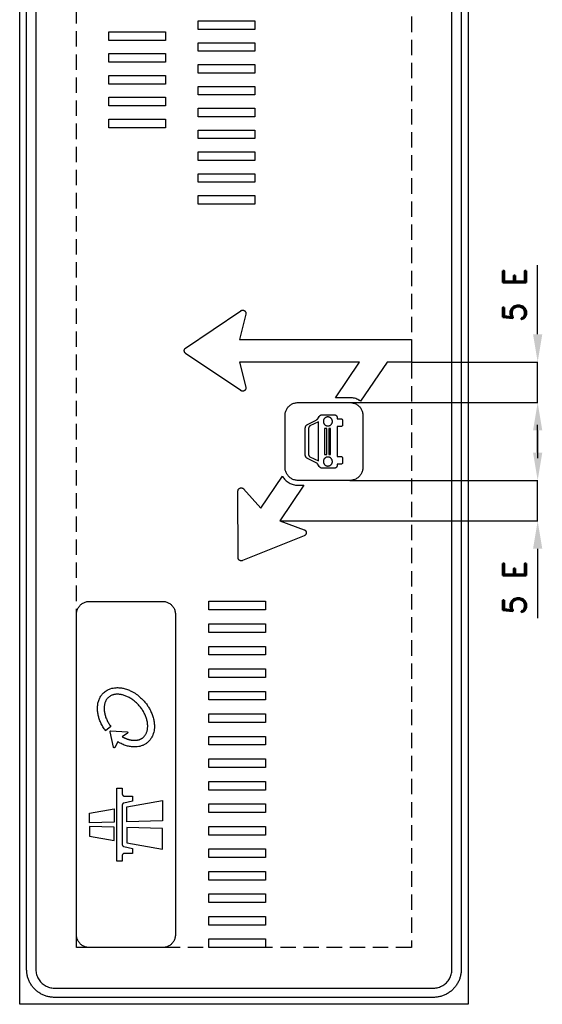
# Model space of a CAD drawing. Header units: millimetres. Extents: x -6797 to 5146, y -16511 to 8624.
# Tile 1 of 6: x -6797 to -4542, y 124 to 4375. Entities that reach past the tile are written whole.
import ezdxf

# ---------------------------------------------------------------- set-up
doc = ezdxf.new("R2010")
doc.units = ezdxf.units.MM
doc.header["$LTSCALE"] = 5
doc.linetypes.add('ČÁRKOVANÁX2', pattern=[1.5, 1, -0.5])
doc.layers.add('Kóty', color=2, linetype='Continuous')
doc.layers.add('Značka', color=7, linetype='Continuous')
doc.styles.get("Standard").update_dxf_attribs({"font": 'romand.shx', "height": 100})

msp = doc.modelspace()

# ---------------------------------------------------------------- linework, layer by layer
at = {"layer": 'Kóty'}
for p, q in [((-4562.2, 3017.1), (-4562.2, 3315.4)), ((-5107.2, 2897.1), (-4562, 2897.1)), ((-5403.3, 2722.1), (-4562, 2722.1)), ((-4562.2, 2506.1), (-4562.2, 2626.1)), ((-4562.2, 2602.1), (-4562.2, 2482.1)), ((-5372.3, 2386.1), (-4562, 2386.1)), ((-5675.1, 2210.9), (-4562, 2210.9)), ((-4562.2, 2090.9), (-4562.2, 1791))]:
    msp.add_line(p, q, dxfattribs=at)
for points in [[(-4562.2, 2722.1), (-4562.2, 2897.1)], [(-4562.2, 2210.9), (-4562.2, 2386.1)]]:
    msp.add_lwpolyline(points, dxfattribs=at)
for points in [[(-4582.2, 3017.1), (-4542.2, 3017.1), (-4562.2, 2897.1)], [(-4582.2, 2602.1), (-4542.2, 2602.1), (-4562.2, 2722.1)], [(-4582.2, 2506.1), (-4542.2, 2506.1), (-4562.2, 2386.1)], [(-4582.2, 2090.9), (-4542.2, 2090.9), (-4562.2, 2210.9)]]:
    msp.add_solid(points, dxfattribs=at)
at = {"layer": 'Značka', "color": 5}
for points in [[(-4862.2, 123.7), (-6797.2, 123.7), (-6797.2, 8623.7), (-4862.2, 8623.7), (-4862.2, 123.7)], [(-4932.2, 273.7), (-4932.2, 8473.7)], [(-4892.2, 8473.7), (-4892.2, 273.7)], [(-5782.8, 4333.2), (-6027.8, 4333.2), (-6027.8, 4370.4), (-5782.8, 4370.4), (-5782.8, 4333.2)], [(-6167.8, 4286.1), (-6412.8, 4286.1), (-6412.8, 4323.2), (-6167.8, 4323.2), (-6167.8, 4286.1)], [(-5782.8, 4238.9), (-6027.8, 4238.9), (-6027.8, 4276.1), (-5782.8, 4276.1), (-5782.8, 4238.9)], [(-6167.8, 4191.8), (-6412.8, 4191.8), (-6412.8, 4228.9), (-6167.8, 4228.9), (-6167.8, 4191.8)], [(-5782.8, 4144.6), (-6027.8, 4144.6), (-6027.8, 4181.8), (-5782.8, 4181.8), (-5782.8, 4144.6)], [(-6167.8, 4097.5), (-6412.8, 4097.5), (-6412.8, 4134.6), (-6167.8, 4134.6), (-6167.8, 4097.5)], [(-5782.8, 4050.3), (-6027.8, 4050.3), (-6027.8, 4087.5), (-5782.8, 4087.5), (-5782.8, 4050.3)], [(-6167.8, 4003.2), (-6412.8, 4003.2), (-6412.8, 4040.3), (-6167.8, 4040.3), (-6167.8, 4003.2)], [(-5782.8, 3956), (-6027.8, 3956), (-6027.8, 3993.2), (-5782.8, 3993.2), (-5782.8, 3956)], [(-6167.8, 3908.9), (-6412.8, 3908.9), (-6412.8, 3946), (-6167.8, 3946), (-6167.8, 3908.9)], [(-5782.8, 3861.7), (-6027.8, 3861.7), (-6027.8, 3898.9), (-5782.8, 3898.9), (-5782.8, 3861.7)], [(-5782.8, 3767.4), (-6027.8, 3767.4), (-6027.8, 3804.6), (-5782.8, 3804.6), (-5782.8, 3767.4)], [(-5782.8, 3673.1), (-6027.8, 3673.1), (-6027.8, 3710.3), (-5782.8, 3710.3), (-5782.8, 3673.1)], [(-5782.8, 3578.8), (-6027.8, 3578.8), (-6027.8, 3616), (-5782.8, 3616), (-5782.8, 3578.8)], [(-5472.6, 2610.2), (-5481.3, 2610.2), (-5481.3, 2498), (-5472.6, 2498), (-5472.6, 2610.2)], [(-5455.9, 2610.2), (-5464, 2610.2), (-5464, 2498), (-5455.9, 2498), (-5455.9, 2610.2)], [(-5736.8, 1826.7), (-5981.8, 1826.7), (-5981.8, 1863.8), (-5736.8, 1863.8), (-5736.8, 1826.7)], [(-5736.8, 1729.5), (-5981.8, 1729.5), (-5981.8, 1766.6), (-5736.8, 1766.6), (-5736.8, 1729.5)], [(-5736.8, 1632.3), (-5981.8, 1632.3), (-5981.8, 1669.4), (-5736.8, 1669.4), (-5736.8, 1632.3)], [(-5736.8, 1535.1), (-5981.8, 1535.1), (-5981.8, 1572.2), (-5736.8, 1572.2), (-5736.8, 1535.1)], [(-5736.8, 1437.9), (-5981.8, 1437.9), (-5981.8, 1475), (-5736.8, 1475), (-5736.8, 1437.9)], [(-5736.8, 1340.7), (-5981.8, 1340.7), (-5981.8, 1377.8), (-5736.8, 1377.8), (-5736.8, 1340.7)], [(-5736.8, 1243.5), (-5981.8, 1243.5), (-5981.8, 1280.6), (-5736.8, 1280.6), (-5736.8, 1243.5)], [(-5736.8, 1146.3), (-5981.8, 1146.3), (-5981.8, 1183.4), (-5736.8, 1183.4), (-5736.8, 1146.3)], [(-5736.8, 1049.1), (-5981.8, 1049.1), (-5981.8, 1086.2), (-5736.8, 1086.2), (-5736.8, 1049.1)], [(-6181.2, 1004), (-6181.2, 915.4), (-6334.8, 911.4), (-6334.8, 976.9), (-6181.2, 1004)], [(-5736.8, 951.9), (-5981.8, 951.9), (-5981.8, 989), (-5736.8, 989), (-5736.8, 951.9)], [(-6389.9, 967.2), (-6389.9, 910), (-6496.2, 907.2), (-6496.2, 948.5), (-6389.9, 967.2)], [(-6389.9, 830.8), (-6389.9, 888), (-6496.2, 890.8), (-6496.2, 849.5), (-6389.9, 830.8)], [(-6181.2, 794), (-6181.2, 882.6), (-6334.8, 886.6), (-6334.8, 821.1), (-6181.2, 794)], [(-5736.8, 854.7), (-5981.8, 854.7), (-5981.8, 891.8), (-5736.8, 891.8), (-5736.8, 854.7)], [(-5736.8, 757.5), (-5981.8, 757.5), (-5981.8, 794.6), (-5736.8, 794.6), (-5736.8, 757.5)], [(-5736.8, 660.3), (-5981.8, 660.3), (-5981.8, 697.4), (-5736.8, 697.4), (-5736.8, 660.3)], [(-5736.8, 563.1), (-5981.8, 563.1), (-5981.8, 600.2), (-5736.8, 600.2), (-5736.8, 563.1)], [(-5736.8, 465.9), (-5981.8, 465.9), (-5981.8, 503), (-5736.8, 503), (-5736.8, 465.9)], [(-5736.8, 368.7), (-5981.8, 368.7), (-5981.8, 405.8), (-5736.8, 405.8), (-5736.8, 368.7)]]:
    msp.add_lwpolyline(points, dxfattribs=at)
for points in [[(-4892.2, 273.7), (-4892.2, 273.2), (-4892.2, 272.8, -0.03218), (-4893.3, 257.3, -0.035443), (-4896.5, 242, -0.036267), (-4901.5, 227.3, -0.034421), (-4908.5, 213.4, -0.033721), (-4917.1, 200.5, -0.034085), (-4927.4, 188.9, -0.034209), (-4939, 178.6, -0.034229), (-4951.9, 169.9, -0.034044), (-4965.8, 163, -0.033412), (-4980.6, 158, -0.034127), (-4995.8, 154.7, -0.036745), (-5011.3, 153.7), (-5011.8, 153.7), (-5012.2, 153.7), (-6647.2, 153.7), (-6647.7, 153.7), (-6648.2, 153.7, -0.03218), (-6663.7, 154.8, -0.035443), (-6678.9, 158, -0.036267), (-6693.6, 162.9, -0.034421), (-6707.5, 169.9, -0.033721), (-6720.4, 178.6, -0.034085), (-6732.1, 188.9, -0.034209), (-6742.4, 200.5, -0.034229), (-6751, 213.4, -0.034044), (-6757.9, 227.3, -0.033412), (-6763, 242, -0.034127), (-6766.2, 257.3, -0.036745), (-6767.2, 272.8), (-6767.2, 273.2), (-6767.2, 273.7), (-6767.2, 8473.7)], [(-6727.2, 8473.7), (-6727.2, 273.7), (-6727.2, 273.4), (-6727.2, 273.1, 0.03218), (-6726.5, 262.8, 0.035443), (-6724.4, 252.6, 0.036267), (-6721.1, 242.8, 0.034421), (-6716.4, 233.5, 0.033721), (-6710.6, 224.9, 0.034085), (-6703.8, 217.1, 0.034209), (-6696, 210.3, 0.034229), (-6687.4, 204.5, 0.034044), (-6678.1, 199.9, 0.033412), (-6668.3, 196.5, 0.034127), (-6658.2, 194.4, 0.036745), (-6647.9, 193.7), (-6647.5, 193.7), (-6647.2, 193.7), (-5012.2, 193.7), (-5011.9, 193.7), (-5011.6, 193.7, 0.03218), (-5001.3, 194.4, 0.035443), (-4991.1, 196.5, 0.036267), (-4981.3, 199.9, 0.034421), (-4972, 204.5, 0.033721), (-4963.4, 210.3, 0.034085), (-4955.7, 217.1, 0.034209), (-4948.8, 224.9, 0.034229), (-4943, 233.5, 0.034044), (-4938.4, 242.8, 0.033412), (-4935.1, 252.6, 0.034127), (-4932.9, 262.8, 0.036745), (-4932.2, 273.1), (-4932.2, 273.4), (-4932.2, 273.7)], [(-5434.3, 2743.1), (-5330.4, 2897.1), (-5849.2, 2897.1), (-5821.7, 2788.5, -0.003292), (-5821.5, 2787.9, -0.009875), (-5821.4, 2787.2, -0.051458), (-5821.2, 2784.5, -0.051575), (-5821.6, 2781.9, -0.064177), (-5822.8, 2778.7, -0.064129), (-5824.7, 2775.9, -0.063999), (-5827.2, 2773.6, -0.063877), (-5830.1, 2772.1, -0.06353), (-5833.4, 2771.2, -0.062356), (-5836.8, 2771.2, -0.051628), (-5839.4, 2771.7, -0.056307), (-5841.9, 2772.8, -0.011232), (-5842.5, 2773.1, -0.003745), (-5843.1, 2773.5), (-6081.1, 2934.5, -0.003326), (-6081.6, 2934.9, -0.009977), (-6082.2, 2935.3, -0.052005), (-6084.1, 2937.2, -0.052132), (-6085.6, 2939.5, -0.064833), (-6086.8, 2942.7, -0.065057), (-6087.2, 2946.1, -0.064742), (-6086.8, 2949.5, -0.063117), (-6085.6, 2952.7, -0.052134), (-6084.1, 2955, -0.056935), (-6082.2, 2956.9, -0.011366), (-6081.6, 2957.3), (-6081.1, 2957.7), (-5843.1, 3118.7), (-5842.5, 3119.1, -0.009875), (-5841.9, 3119.4, -0.051458), (-5839.4, 3120.5, -0.051575), (-5836.8, 3121, -0.064177), (-5833.4, 3121, -0.064129), (-5830.1, 3120.1, -0.063999), (-5827.2, 3118.6, -0.063877), (-5824.7, 3116.3, -0.06353), (-5822.8, 3113.5, -0.062356), (-5821.6, 3110.3, -0.051628), (-5821.2, 3107.7, -0.056307), (-5821.4, 3105, -0.011232), (-5821.5, 3104.3), (-5821.7, 3103.7), (-5849.2, 2995.1), (-5107.2, 2995.1), (-5107.2, 2897.1), (-5212.2, 2897.1), (-5326.4, 2727.9, 0.004089), (-5330, 2730.3, 0.012287), (-5333.7, 2732.7, 0.03606), (-5342.6, 2737.2, 0.033776), (-5352, 2740.4, 0.034041), (-5361.8, 2742.4, 0.036934), (-5371.7, 2743.1), (-5372, 2743.1), (-5372.3, 2743.1), (-5434.3, 2743.1)], [(-5316.3, 2442.1), (-5316.3, 2441.9), (-5316.3, 2441.7, -0.03218), (-5316.9, 2434.4, -0.035443), (-5318.3, 2427.3, -0.036267), (-5320.7, 2420.5, -0.034421), (-5323.9, 2414, -0.033721), (-5327.9, 2407.9, -0.034085), (-5332.7, 2402.5, -0.034209), (-5338.2, 2397.7, -0.034229), (-5344.2, 2393.7, -0.034044), (-5350.7, 2390.4, -0.033412), (-5357.6, 2388.1, -0.034127), (-5364.7, 2386.6, -0.036745), (-5371.9, 2386.1), (-5372.1, 2386.1), (-5372.3, 2386.1), (-5596.3, 2386.1), (-5596.6, 2386.1), (-5596.8, 2386.1, -0.03218), (-5604, 2386.6, -0.035443), (-5611.1, 2388.1, -0.036267), (-5618, 2390.4, -0.034421), (-5624.5, 2393.7, -0.033721), (-5630.5, 2397.7, -0.034085), (-5635.9, 2402.5, -0.034209), (-5640.7, 2407.9, -0.034229), (-5644.8, 2414, -0.034044), (-5648, 2420.5, -0.033412), (-5650.4, 2427.3, -0.034127), (-5651.9, 2434.4, -0.036745), (-5652.3, 2441.7), (-5652.3, 2441.9), (-5652.3, 2442.1), (-5652.3, 2666.1), (-5652.3, 2666.3), (-5652.3, 2666.5, -0.03218), (-5651.8, 2673.8, -0.035443), (-5650.4, 2680.9, -0.036267), (-5648, 2687.7, -0.034421), (-5644.8, 2694.2, -0.033721), (-5640.7, 2700.3, -0.034085), (-5635.9, 2705.7, -0.034209), (-5630.5, 2710.5, -0.034229), (-5624.5, 2714.5, -0.034044), (-5618, 2717.8, -0.033412), (-5611.1, 2720.1, -0.034127), (-5604, 2721.6, -0.036745), (-5596.8, 2722.1), (-5596.6, 2722.1), (-5596.3, 2722.1), (-5372.3, 2722.1), (-5372.1, 2722.1), (-5371.9, 2722.1, -0.03218), (-5364.7, 2721.6, -0.035443), (-5357.6, 2720.1, -0.036267), (-5350.7, 2717.8, -0.034421), (-5344.2, 2714.5, -0.033721), (-5338.2, 2710.5, -0.034085), (-5332.7, 2705.7, -0.034209), (-5327.9, 2700.3, -0.034229), (-5323.9, 2694.2, -0.034044), (-5320.7, 2687.7, -0.033412), (-5318.3, 2680.9, -0.034127), (-5316.8, 2673.8, -0.036745), (-5316.3, 2666.5), (-5316.3, 2666.3), (-5316.3, 2666.1), (-5316.3, 2442.1)], [(-5316.3, 2442.1), (-5316.3, 2441.9), (-5316.3, 2441.7, -0.03218), (-5316.9, 2434.4, -0.035443), (-5318.3, 2427.3, -0.036267), (-5320.7, 2420.5, -0.034421), (-5323.9, 2414, -0.033721), (-5327.9, 2407.9, -0.034085), (-5332.7, 2402.5, -0.034209), (-5338.2, 2397.7, -0.034229), (-5344.2, 2393.7, -0.034044), (-5350.7, 2390.4, -0.033412), (-5357.6, 2388.1, -0.034127), (-5364.7, 2386.6, -0.036745), (-5371.9, 2386.1), (-5372.1, 2386.1), (-5372.3, 2386.1), (-5596.3, 2386.1), (-5596.6, 2386.1), (-5596.8, 2386.1, -0.03218), (-5604, 2386.6, -0.035443), (-5611.1, 2388.1, -0.036267), (-5618, 2390.4, -0.034421), (-5624.5, 2393.7, -0.033721), (-5630.5, 2397.7, -0.034085), (-5635.9, 2402.5, -0.034209), (-5640.7, 2407.9, -0.034229), (-5644.8, 2414, -0.034044), (-5648, 2420.5, -0.033412), (-5650.4, 2427.3, -0.034127), (-5651.9, 2434.4, -0.036745), (-5652.3, 2441.7), (-5652.3, 2441.9), (-5652.3, 2442.1), (-5652.3, 2666.1), (-5652.3, 2666.3), (-5652.3, 2666.5, -0.03218), (-5651.8, 2673.8, -0.035443), (-5650.4, 2680.9, -0.036267), (-5648, 2687.7, -0.034421), (-5644.8, 2694.2, -0.033721), (-5640.7, 2700.3, -0.034085), (-5635.9, 2705.7, -0.034209), (-5630.5, 2710.5, -0.034229), (-5624.5, 2714.5, -0.034044), (-5618, 2717.8, -0.033412), (-5611.1, 2720.1, -0.034127), (-5604, 2721.6, -0.036745), (-5596.8, 2722.1), (-5596.6, 2722.1), (-5596.3, 2722.1), (-5372.3, 2722.1), (-5372.1, 2722.1), (-5371.9, 2722.1, -0.03218), (-5364.7, 2721.6, -0.035443), (-5357.6, 2720.1, -0.036267), (-5350.7, 2717.8, -0.034421), (-5344.2, 2714.5, -0.033721), (-5338.2, 2710.5, -0.034085), (-5332.7, 2705.7, -0.034209), (-5327.9, 2700.3, -0.034229), (-5323.9, 2694.2, -0.034044), (-5320.7, 2687.7, -0.033412), (-5318.3, 2680.9, -0.034127), (-5316.8, 2673.8, -0.036745), (-5316.3, 2666.5), (-5316.3, 2666.3), (-5316.3, 2666.1), (-5316.3, 2442.1)], [(-5564.8, 2613.5, -0.004334), (-5564.6, 2614.9, -0.013008), (-5564.4, 2616.2, -0.017222), (-5564.1, 2617.3, -0.021839), (-5563.7, 2618.5, -0.0251), (-5563.2, 2619.7, -0.021056), (-5562.6, 2620.9, -0.020114), (-5561.8, 2622, -0.020282), (-5561, 2623.1, -0.019768), (-5560.1, 2624.1, -0.023032), (-5559.2, 2624.9, -0.023318), (-5558.2, 2625.7, -0.019213), (-5557.2, 2626.4, -0.010054), (-5556.3, 2626.9, -0.003353), (-5555.5, 2627.4), (-5518, 2646.1), (-5514.4, 2648.5), (-5513.9, 2648.9), (-5513.5, 2649.3, 0.006414), (-5513, 2649.8, 0.008023), (-5512.6, 2650.3, 0.007357), (-5512.2, 2650.8, 0.005864), (-5511.8, 2651.2), (-5511.4, 2651.7, 0.005989), (-5511, 2652.2), (-5510.7, 2652.5, 0.006322), (-5510.4, 2653, 0.009047), (-5509.9, 2653.7), (-5509.5, 2654.5), (-5504.9, 2661.5, -0.004235), (-5504.2, 2662.5, -0.012709), (-5503.5, 2663.5, -0.021023), (-5502.6, 2664.6, -0.025368), (-5501.7, 2665.6, -0.023544), (-5500.7, 2666.4, -0.020263), (-5499.7, 2667.2, -0.017612), (-5498.6, 2667.8, -0.017435), (-5497.6, 2668.3, -0.016386), (-5496.6, 2668.7, -0.019926), (-5495.7, 2669.1, -0.023335), (-5494.4, 2669.4, -0.015385), (-5493.2, 2669.6), (-5492.6, 2669.7), (-5492, 2669.8), (-5440.2, 2669.8, -0.007022), (-5438.6, 2669.6, -0.02109), (-5437.1, 2669.4, -0.033781), (-5435.4, 2668.9, -0.040489), (-5433.9, 2668.2, -0.037364), (-5432.6, 2667.3, -0.031841), (-5431.4, 2666.3, -0.027682), (-5430.4, 2665.2, -0.027512), (-5429.5, 2664, -0.02596), (-5428.8, 2662.9, -0.031403), (-5428.3, 2661.7, -0.037196), (-5427.8, 2660.2, -0.024636), (-5427.5, 2658.6, -0.00645), (-5427.5, 2657.8), (-5427.4, 2657.1), (-5427.4, 2651.6), (-5410.3, 2651.6, -0.014712), (-5409.1, 2651.5, -0.044434), (-5407.9, 2651.2, -0.07945), (-5406.3, 2650.4, -0.085263), (-5405.1, 2649.1, -0.082614), (-5404.3, 2647.3, -0.025885), (-5403.8, 2645.3), (-5403.8, 2625.5, -0.01933), (-5404.2, 2623.9, -0.059559), (-5404.8, 2622.3, -0.076951), (-5405.8, 2621, -0.081076), (-5407.2, 2620, -0.063465), (-5408.7, 2619.4, -0.02049), (-5410.3, 2619.2), (-5427.4, 2619.2), (-5427.4, 2489), (-5410.3, 2489, -0.014125), (-5409.1, 2488.9, -0.042571), (-5408, 2488.6, -0.079386), (-5406.3, 2487.7, -0.085965), (-5405.1, 2486.4, -0.078915), (-5404.3, 2484.6, -0.024872), (-5403.8, 2482.7), (-5403.8, 2462.9, -0.020544), (-5404.2, 2461.2, -0.063623), (-5404.8, 2459.6, -0.077196), (-5405.8, 2458.3, -0.08157), (-5407.2, 2457.3, -0.064432), (-5408.7, 2456.8, -0.020771), (-5410.3, 2456.6), (-5427.4, 2456.6), (-5427.4, 2451.1, -0.002732), (-5427.5, 2450.2, -0.008169), (-5427.6, 2449.3, -0.024104), (-5427.9, 2447.8, -0.036625), (-5428.3, 2446.4, -0.030869), (-5428.8, 2445.3, -0.02439), (-5429.5, 2444.2, -0.028168), (-5430.4, 2443, -0.02921), (-5431.5, 2441.8, -0.033965), (-5432.7, 2440.8, -0.039936), (-5434.1, 2439.9, -0.041737), (-5435.8, 2439.2, -0.033841), (-5437.5, 2438.8, -0.017787), (-5438.8, 2438.5, -0.00594), (-5440.2, 2438.4), (-5492, 2438.4), (-5492.7, 2438.5, -0.004951), (-5493.4, 2438.6, -0.015082), (-5494.6, 2438.8, -0.023053), (-5495.8, 2439.1, -0.019613), (-5496.7, 2439.5, -0.015383), (-5497.6, 2439.9, -0.017823), (-5498.7, 2440.5, -0.018574), (-5499.8, 2441.1, -0.021623), (-5500.8, 2441.9, -0.025126), (-5501.9, 2442.8, -0.026041), (-5502.8, 2443.8, -0.021008), (-5503.7, 2444.9, -0.010706), (-5504.3, 2445.8, -0.003571), (-5504.9, 2446.7), (-5509.5, 2453.7, 0.003007), (-5510, 2454.5, 0.009028), (-5510.5, 2455.3, 0.005813), (-5510.7, 2455.7, 0.005182), (-5511, 2456, 0.006114), (-5511.4, 2456.5, 0.005546), (-5511.8, 2457, 0.006292), (-5512.2, 2457.5, 0.007834), (-5512.6, 2458, 0.008191), (-5513.1, 2458.5), (-5513.6, 2459, 0.003119), (-5514, 2459.3, 0.00104), (-5514.4, 2459.7), (-5518, 2462.1), (-5555.5, 2480.8, -0.001804), (-5556.1, 2481.2, -0.005405), (-5556.8, 2481.6, -0.016384), (-5557.9, 2482.3, -0.024959), (-5559, 2483.1, -0.021257), (-5559.8, 2483.8, -0.016814), (-5560.5, 2484.6, -0.019522), (-5561.4, 2485.6, -0.020225), (-5562.2, 2486.8, -0.023452), (-5563, 2488, -0.027206), (-5563.6, 2489.3, -0.028207), (-5564.1, 2490.8, -0.022767), (-5564.5, 2492.3, -0.011634), (-5564.7, 2493.5, -0.003882), (-5564.8, 2494.7), (-5564.8, 2613.5)], [(-5508.1, 2638.2), (-5544.9, 2621.1), (-5545.5, 2620.6, 0.005678), (-5546, 2620, 0.017723), (-5547, 2619.1, 0.027597), (-5547.9, 2618.1, 0.024447), (-5548.5, 2617.1, 0.019431), (-5549.1, 2616.2, 0.018172), (-5549.6, 2615.1, 0.018766), (-5550, 2614, 0.018349), (-5550.3, 2613, 0.021063), (-5550.6, 2612, 0.021361), (-5550.7, 2610.9, 0.017951), (-5550.8, 2609.9, 0.009508), (-5550.9, 2609, 0.00317), (-5550.9, 2608.2), (-5550.9, 2500, 0.00371), (-5550.8, 2499.1, 0.011135), (-5550.8, 2498.1, 0.017779), (-5550.7, 2497, 0.020797), (-5550.5, 2496, 0.0201), (-5550.3, 2495, 0.017409), (-5550, 2494.1, 0.017656), (-5549.6, 2493, 0.017527), (-5549.1, 2492, 0.020579), (-5548.5, 2491, 0.025127), (-5547.8, 2490.1, 0.028221), (-5546.9, 2489, 0.01788), (-5545.8, 2488, 0.004349), (-5545.4, 2487.6, 0.001453), (-5544.9, 2487.1), (-5508.1, 2470), (-5508.1, 2638.2)], [(-5467.4, 2660.1, 0.009642), (-5469.9, 2659.9, 0.029234), (-5472.2, 2659.5, 0.038481), (-5474.7, 2658.8, 0.034251), (-5476.9, 2657.7, 0.033136), (-5479.1, 2656.3, 0.034357), (-5481, 2654.6, 0.034673), (-5482.7, 2652.7, 0.034405), (-5484.2, 2650.6, 0.03436), (-5485.3, 2648.4, 0.034418), (-5486.2, 2646, 0.034424), (-5486.7, 2643.5, 0.034416), (-5486.9, 2640.9, 0.034418), (-5486.8, 2638.4, 0.034418), (-5486.3, 2635.9, 0.034416), (-5485.5, 2633.5, 0.034417), (-5484.4, 2631.2, 0.034417), (-5483, 2629, 0.034417), (-5481.4, 2627.1, 0.034416), (-5479.5, 2625.4, 0.034416), (-5477.4, 2624, 0.034416), (-5475.1, 2622.8, 0.034416), (-5472.7, 2622, 0.034416), (-5470.2, 2621.4, 0.034416), (-5467.7, 2621.2, 0.034416), (-5465.2, 2621.4, 0.034416), (-5462.7, 2621.8, 0.034416), (-5460.2, 2622.6, 0.034416), (-5457.9, 2623.7, 0.034416), (-5455.8, 2625.1, 0.034417), (-5453.9, 2626.8, 0.034417), (-5452.2, 2628.6, 0.034417), (-5450.7, 2630.7, 0.034417), (-5449.6, 2633, 0.034417), (-5448.7, 2635.4, 0.034417), (-5448.2, 2637.9, 0.034416), (-5448, 2640.4, 0.034418), (-5448.1, 2643, 0.034418), (-5448.6, 2645.5, 0.034416), (-5449.4, 2647.9, 0.03442), (-5450.5, 2650.2, 0.034419), (-5451.8, 2652.3, 0.034388), (-5453.5, 2654.3, 0.034413), (-5455.4, 2656, 0.034577), (-5457.5, 2657.4, 0.034413), (-5459.8, 2658.6, 0.033697), (-5462.2, 2659.4, 0.034471), (-5464.7, 2660, 0.037297), (-5467.2, 2660.1), (-5467.3, 2660.1), (-5467.4, 2660.1)], [(-5467.4, 2487, 0.009642), (-5469.9, 2486.8, 0.029234), (-5472.2, 2486.4, 0.038481), (-5474.7, 2485.6, 0.034251), (-5476.9, 2484.5, 0.033136), (-5479.1, 2483.1, 0.034357), (-5481, 2481.4, 0.034673), (-5482.7, 2479.6, 0.034405), (-5484.2, 2477.5, 0.03436), (-5485.3, 2475.2, 0.034418), (-5486.2, 2472.8, 0.034424), (-5486.7, 2470.3, 0.034416), (-5486.9, 2467.8, 0.034418), (-5486.8, 2465.2, 0.034418), (-5486.3, 2462.7, 0.034416), (-5485.5, 2460.3, 0.034417), (-5484.4, 2458, 0.034417), (-5483, 2455.9, 0.034417), (-5481.4, 2453.9, 0.034416), (-5479.5, 2452.2, 0.034416), (-5477.4, 2450.8, 0.034416), (-5475.1, 2449.6, 0.034416), (-5472.7, 2448.8, 0.034416), (-5470.2, 2448.3, 0.034416), (-5467.7, 2448.1, 0.034416), (-5465.2, 2448.2, 0.034416), (-5462.7, 2448.7, 0.034416), (-5460.2, 2449.4, 0.034416), (-5457.9, 2450.5, 0.034416), (-5455.8, 2451.9, 0.034417), (-5453.9, 2453.6, 0.034417), (-5452.2, 2455.5, 0.034417), (-5450.7, 2457.6, 0.034417), (-5449.6, 2459.8, 0.034417), (-5448.7, 2462.2, 0.034417), (-5448.2, 2464.7, 0.034416), (-5448, 2467.3, 0.034418), (-5448.1, 2469.8, 0.034418), (-5448.6, 2472.3, 0.034416), (-5449.4, 2474.7, 0.03442), (-5450.5, 2477, 0.034419), (-5451.8, 2479.2, 0.034388), (-5453.5, 2481.1, 0.034413), (-5455.4, 2482.8, 0.034577), (-5457.5, 2484.2, 0.034413), (-5459.8, 2485.4, 0.033697), (-5462.2, 2486.2, 0.034471), (-5464.7, 2486.8, 0.037297), (-5467.2, 2487), (-5467.3, 2487), (-5467.4, 2487)], [(-5663.2, 2403.9), (-5663.1, 2403.7), (-5662.9, 2403.4, 0.039179), (-5657.5, 2395.1, 0.035533), (-5650.8, 2387.7, 0.03418), (-5643.3, 2381, 0.034525), (-5635, 2375.5, 0.034269), (-5626.1, 2371.1, 0.033451), (-5616.7, 2367.8, 0.034129), (-5606.9, 2365.8, 0.036762), (-5596.9, 2365.1), (-5596.6, 2365.1), (-5596.3, 2365.1), (-5571.2, 2365.1), (-5675.2, 2210.9), (-5569.8, 2173.1, -0.003292), (-5569.2, 2172.8, -0.009875), (-5568.6, 2172.6, -0.051458), (-5566.2, 2171.2, -0.051575), (-5564.2, 2169.4, -0.064177), (-5562.2, 2166.7, -0.064129), (-5561, 2163.5, -0.063999), (-5560.5, 2160.2, -0.063877), (-5560.9, 2156.8, -0.06353), (-5562, 2153.6, -0.062356), (-5563.9, 2150.8, -0.051628), (-5565.8, 2148.9, -0.056307), (-5568.1, 2147.5, -0.011232), (-5568.7, 2147.2), (-5569.3, 2146.9), (-5835.9, 2039.6), (-5836.5, 2039.4, -0.009977), (-5837.2, 2039.2, -0.052005), (-5839.8, 2038.7, -0.052132), (-5842.6, 2038.7, -0.064833), (-5845.9, 2039.5, -0.065057), (-5848.9, 2041, -0.064742), (-5851.5, 2043.2, -0.063117), (-5853.5, 2046.1, -0.052134), (-5854.5, 2048.6, -0.056935), (-5855, 2051.2, -0.011366), (-5855.1, 2051.9, -0.003789), (-5855.1, 2052.6), (-5855.5, 2340), (-5855.5, 2340.6, -0.009875), (-5855.4, 2341.3, -0.051458), (-5854.9, 2344, -0.051575), (-5853.9, 2346.5, -0.064177), (-5852, 2349.2, -0.064129), (-5849.5, 2351.5, -0.063999), (-5846.5, 2353.1, -0.063877), (-5843.2, 2353.9, -0.06353), (-5839.8, 2353.9, -0.062356), (-5836.6, 2353.1, -0.051628), (-5834.1, 2351.9, -0.056307), (-5832, 2350.3, -0.011232), (-5831.5, 2349.8, -0.003745), (-5831, 2349.3), (-5756.5, 2265.7), (-5663.2, 2403.9)], [(-6125.2, 424.7), (-6125.2, 424.5), (-6125.2, 424.3, -0.03218), (-6125.7, 417, -0.035443), (-6127.2, 409.9, -0.036267), (-6129.5, 403.1, -0.034421), (-6132.8, 396.6, -0.033721), (-6136.8, 390.5, -0.034085), (-6141.6, 385.1, -0.034209), (-6147.1, 380.3, -0.034229), (-6153.1, 376.3, -0.034044), (-6159.6, 373, -0.033412), (-6166.4, 370.7, -0.034127), (-6173.6, 369.2, -0.036745), (-6180.8, 368.7), (-6181, 368.7), (-6181.2, 368.7), (-6496.2, 368.7), (-6496.4, 368.7), (-6496.7, 368.7, -0.03218), (-6503.9, 369.2, -0.035443), (-6511, 370.7, -0.036267), (-6517.9, 373, -0.034421), (-6524.3, 376.3, -0.033721), (-6530.4, 380.3, -0.034085), (-6535.8, 385.1, -0.034209), (-6540.6, 390.5, -0.034229), (-6544.6, 396.6, -0.034044), (-6547.9, 403.1, -0.033412), (-6550.2, 409.9, -0.034127), (-6551.7, 417, -0.036745), (-6552.2, 424.3), (-6552.2, 424.5), (-6552.2, 424.7), (-6552.2, 1807.7), (-6552.2, 1807.9), (-6552.2, 1808.1, -0.03218), (-6551.7, 1815.4, -0.035443), (-6550.2, 1822.5, -0.036267), (-6547.9, 1829.4, -0.034421), (-6544.6, 1835.8, -0.033721), (-6540.6, 1841.9, -0.034085), (-6535.8, 1847.3, -0.034209), (-6530.4, 1852.1, -0.034229), (-6524.3, 1856.1, -0.034044), (-6517.9, 1859.4, -0.033412), (-6511, 1861.7, -0.034127), (-6503.9, 1863.2, -0.036745), (-6496.7, 1863.7), (-6496.4, 1863.7), (-6496.2, 1863.7), (-6181.2, 1863.7), (-6181, 1863.7), (-6180.8, 1863.7, -0.03218), (-6173.6, 1863.2, -0.035443), (-6166.4, 1861.7, -0.036267), (-6159.6, 1859.4, -0.034421), (-6153.1, 1856.1, -0.033721), (-6147.1, 1852.1, -0.034085), (-6141.6, 1847.3, -0.034209), (-6136.8, 1841.9, -0.034229), (-6132.8, 1835.8, -0.034044), (-6129.6, 1829.4, -0.033412), (-6127.2, 1822.5, -0.034127), (-6125.7, 1815.4, -0.036745), (-6125.2, 1808.1), (-6125.2, 1807.9), (-6125.2, 1807.7), (-6125.2, 424.7)], [(-6125.2, 424.7), (-6125.2, 424.5), (-6125.2, 424.3, -0.03218), (-6125.7, 417, -0.035443), (-6127.2, 409.9, -0.036267), (-6129.5, 403.1, -0.034421), (-6132.8, 396.6, -0.033721), (-6136.8, 390.5, -0.034085), (-6141.6, 385.1, -0.034209), (-6147.1, 380.3, -0.034229), (-6153.1, 376.3, -0.034044), (-6159.6, 373, -0.033412), (-6166.4, 370.7, -0.034127), (-6173.6, 369.2, -0.036745), (-6180.8, 368.7), (-6181, 368.7), (-6181.2, 368.7), (-6496.2, 368.7), (-6496.4, 368.7), (-6496.7, 368.7, -0.03218), (-6503.9, 369.2, -0.035443), (-6511, 370.7, -0.036267), (-6517.9, 373, -0.034421), (-6524.3, 376.3, -0.033721), (-6530.4, 380.3, -0.034085), (-6535.8, 385.1, -0.034209), (-6540.6, 390.5, -0.034229), (-6544.6, 396.6, -0.034044), (-6547.9, 403.1, -0.033412), (-6550.2, 409.9, -0.034127), (-6551.7, 417, -0.036745), (-6552.2, 424.3), (-6552.2, 424.5), (-6552.2, 424.7), (-6552.2, 1807.7), (-6552.2, 1807.9), (-6552.2, 1808.1, -0.03218), (-6551.7, 1815.4, -0.035443), (-6550.2, 1822.5, -0.036267), (-6547.9, 1829.4, -0.034421), (-6544.6, 1835.8, -0.033721), (-6540.6, 1841.9, -0.034085), (-6535.8, 1847.3, -0.034209), (-6530.4, 1852.1, -0.034229), (-6524.3, 1856.1, -0.034044), (-6517.9, 1859.4, -0.033412), (-6511, 1861.7, -0.034127), (-6503.9, 1863.2, -0.036745), (-6496.7, 1863.7), (-6496.4, 1863.7), (-6496.2, 1863.7), (-6181.2, 1863.7), (-6181, 1863.7), (-6180.8, 1863.7, -0.03218), (-6173.6, 1863.2, -0.035443), (-6166.4, 1861.7, -0.036267), (-6159.6, 1859.4, -0.034421), (-6153.1, 1856.1, -0.033721), (-6147.1, 1852.1, -0.034085), (-6141.6, 1847.3, -0.034209), (-6136.8, 1841.9, -0.034229), (-6132.8, 1835.8, -0.034044), (-6129.6, 1829.4, -0.033412), (-6127.2, 1822.5, -0.034127), (-6125.7, 1815.4, -0.036745), (-6125.2, 1808.1), (-6125.2, 1807.9), (-6125.2, 1807.7), (-6125.2, 424.7)], [(-6386.6, 1233.1), (-6386.6, 1233), (-6386.6, 1233), (-6386.6, 1232.9), (-6386.7, 1232.9), (-6386.7, 1232.9), (-6386.7, 1232.9), (-6386.7, 1232.8), (-6386.7, 1232.8), (-6386.7, 1232.8), (-6386.7, 1232.7), (-6386.8, 1232.7), (-6386.8, 1232.7), (-6386.8, 1232.7), (-6386.8, 1232.6), (-6386.9, 1232.6), (-6386.9, 1232.6), (-6386.9, 1232.6), (-6386.9, 1232.6), (-6386.9, 1232.6), (-6386.9, 1232.5), (-6386.9, 1232.5), (-6386.9, 1232.5), (-6387, 1232.5), (-6387, 1232.5), (-6387, 1232.4), (-6387, 1232.4), (-6387.1, 1232.4), (-6387.1, 1232.3), (-6387.1, 1232.3), (-6387.1, 1232.3), (-6387.1, 1232.3), (-6387.1, 1232.3), (-6387.2, 1232.3), (-6387.2, 1232.3), (-6387.2, 1232.3), (-6387.2, 1232.2), (-6387.2, 1232.2), (-6387.2, 1232.2), (-6387.3, 1232.2), (-6387.3, 1232.1), (-6387.3, 1232.1), (-6387.4, 1232.1), (-6387.4, 1232.1), (-6387.4, 1232.1), (-6387.4, 1232), (-6387.4, 1232), (-6387.4, 1232), (-6387.4, 1232), (-6387.5, 1232), (-6387.5, 1232), (-6387.5, 1232), (-6387.6, 1232), (-6387.6, 1231.9), (-6387.6, 1231.9), (-6387.6, 1231.9), (-6387.7, 1231.9), (-6387.7, 1231.9), (-6387.7, 1231.9), (-6387.8, 1231.9), (-6387.8, 1231.8), (-6387.8, 1231.8), (-6387.8, 1231.8), (-6387.8, 1231.8), (-6387.8, 1231.8), (-6387.9, 1231.8), (-6387.9, 1231.8), (-6387.9, 1231.8), (-6387.9, 1231.8), (-6388, 1231.7), (-6388, 1231.7), (-6388.1, 1231.7), (-6388.1, 1231.7), (-6388.1, 1231.7), (-6388.1, 1231.7), (-6388.1, 1231.7), (-6388.1, 1231.7), (-6388.1, 1231.7), (-6388.2, 1231.7), (-6388.2, 1231.7), (-6388.2, 1231.6), (-6388.3, 1231.6), (-6388.3, 1231.6), (-6388.3, 1231.6), (-6388.4, 1231.6), (-6388.4, 1231.6), (-6388.5, 1231.6), (-6388.5, 1231.6), (-6388.5, 1231.6), (-6388.5, 1231.6), (-6388.5, 1231.6), (-6388.5, 1231.6), (-6388.5, 1231.6), (-6388.6, 1231.6), (-6388.6, 1231.6), (-6388.6, 1231.5), (-6388.7, 1231.5), (-6388.7, 1231.5), (-6388.7, 1231.5), (-6388.8, 1231.5), (-6388.8, 1231.5), (-6388.8, 1231.5), (-6388.8, 1231.5), (-6388.8, 1231.5), (-6388.8, 1231.5), (-6388.9, 1231.5), (-6388.9, 1231.5), (-6388.9, 1231.5), (-6389, 1231.5), (-6389, 1231.5), (-6389, 1231.5), (-6389.1, 1231.5), (-6389.1, 1231.5), (-6389.2, 1231.5), (-6389.2, 1231.5), (-6389.2, 1231.5), (-6389.2, 1231.5), (-6389.2, 1231.5), (-6389.2, 1231.5), (-6389.3, 1231.5), (-6389.3, 1231.5), (-6389.3, 1231.5), (-6389.3, 1231.5), (-6389.4, 1231.5), (-6389.4, 1231.5), (-6389.5, 1231.5), (-6389.5, 1231.5), (-6389.5, 1231.5), (-6389.6, 1231.5), (-6389.6, 1231.5), (-6389.6, 1231.5), (-6389.6, 1231.5), (-6389.6, 1231.5), (-6389.6, 1231.5), (-6389.7, 1231.6), (-6389.7, 1231.6), (-6389.7, 1231.6), (-6389.8, 1231.6), (-6389.8, 1231.6), (-6389.8, 1231.6), (-6389.9, 1231.6), (-6389.9, 1231.6), (-6389.9, 1231.6), (-6390, 1231.6), (-6390, 1231.6), (-6390.3, 1231.7), (-6390.6, 1231.9), (-6391, 1232.1), (-6391.2, 1232.4), (-6391.5, 1232.7), (-6391.7, 1233), (-6391.7, 1233), (-6391.7, 1233), (-6391.7, 1233), (-6391.7, 1233.1), (-6391.7, 1233.1), (-6391.7, 1233.1), (-6391.8, 1233.1), (-6391.8, 1233.2), (-6391.8, 1233.2), (-6391.8, 1233.2), (-6391.8, 1233.3), (-6391.8, 1233.3), (-6391.8, 1233.3), (-6391.8, 1233.3), (-6391.8, 1233.3), (-6391.8, 1233.3), (-6391.8, 1233.4), (-6391.9, 1233.4), (-6391.9, 1233.4), (-6391.9, 1233.5), (-6391.9, 1233.5), (-6391.9, 1233.5), (-6391.9, 1233.6), (-6391.9, 1233.6), (-6391.9, 1233.6), (-6391.9, 1233.7), (-6391.9, 1233.7), (-6391.9, 1233.7), (-6391.9, 1233.7), (-6392, 1233.8), (-6406.4, 1300.9), (-6406.4, 1301), (-6406.4, 1301), (-6406.4, 1301.3), (-6406.4, 1301.3), (-6406.4, 1301.3), (-6406.4, 1301.3), (-6406.5, 1301.4), (-6406.5, 1301.4), (-6406.5, 1301.4), (-6406.5, 1301.4), (-6406.5, 1301.5), (-6406.5, 1301.5), (-6406.5, 1301.5), (-6406.5, 1301.6), (-6406.5, 1301.6), (-6406.5, 1301.6), (-6406.5, 1301.6), (-6406.5, 1301.6), (-6406.5, 1301.6), (-6406.5, 1301.7), (-6406.5, 1301.7), (-6406.4, 1301.7), (-6406.4, 1301.7), (-6406.4, 1301.8), (-6406.4, 1301.8), (-6406.4, 1301.9), (-6406.4, 1301.9), (-6406.4, 1301.9), (-6406.4, 1302), (-6406.4, 1302), (-6406.4, 1302), (-6406.4, 1302), (-6406.4, 1302), (-6406.4, 1302), (-6406.4, 1302.1), (-6406.4, 1302.1), (-6406.4, 1302.1), (-6406.4, 1302.2), (-6406.4, 1302.2), (-6406.4, 1302.2), (-6406.4, 1302.3), (-6406.3, 1302.3), (-6406.3, 1302.3), (-6406.3, 1302.3), (-6406.3, 1302.3), (-6406.3, 1302.4), (-6406.3, 1302.4), (-6406.3, 1302.4), (-6406.3, 1302.4), (-6406.3, 1302.4), (-6406.3, 1302.5), (-6406.3, 1302.5), (-6406.3, 1302.5), (-6406.2, 1302.6), (-6406.2, 1302.6), (-6406.2, 1302.7), (-6406.2, 1302.7), (-6406.2, 1302.7), (-6406.2, 1302.7), (-6406.2, 1302.7), (-6406.2, 1302.7), (-6406.2, 1302.7), (-6406.2, 1302.8), (-6406.2, 1302.8), (-6406.1, 1302.8), (-6406.1, 1302.9), (-6406.1, 1302.9), (-6406.1, 1302.9), (-6406.1, 1302.9), (-6406, 1303), (-6406, 1303), (-6406, 1303), (-6406, 1303), (-6406, 1303), (-6406, 1303), (-6406, 1303.1), (-6406, 1303.1), (-6406, 1303.1), (-6405.9, 1303.1), (-6405.9, 1303.2), (-6405.9, 1303.2), (-6405.9, 1303.2), (-6405.9, 1303.3), (-6405.8, 1303.3), (-6405.8, 1303.3), (-6405.8, 1303.3), (-6405.8, 1303.3), (-6405.8, 1303.3), (-6405.8, 1303.3), (-6405.8, 1303.4), (-6405.7, 1303.4), (-6405.7, 1303.4), (-6405.7, 1303.4), (-6405.7, 1303.5), (-6405.7, 1303.5), (-6405.6, 1303.5), (-6405.6, 1303.5), (-6405.6, 1303.6), (-6405.5, 1303.6), (-6405.5, 1303.6), (-6405.5, 1303.6), (-6405.5, 1303.6), (-6405.5, 1303.6), (-6405.5, 1303.6), (-6405.5, 1303.6), (-6405.5, 1303.7), (-6405.4, 1303.7), (-6405.4, 1303.7), (-6405.4, 1303.7), (-6405.4, 1303.8), (-6405.3, 1303.8), (-6405.3, 1303.8), (-6405.3, 1303.8), (-6405.3, 1303.8), (-6405.2, 1303.8), (-6405.2, 1303.8), (-6405.2, 1303.8), (-6405.2, 1303.9), (-6405.2, 1303.9), (-6405.2, 1303.9), (-6405.1, 1303.9), (-6405.1, 1303.9), (-6405.1, 1303.9), (-6405, 1304), (-6405, 1304), (-6405, 1304), (-6404.9, 1304), (-6404.9, 1304), (-6404.9, 1304), (-6404.9, 1304), (-6404.9, 1304), (-6404.9, 1304), (-6404.9, 1304.1), (-6404.8, 1304.1), (-6404.8, 1304.1), (-6404.8, 1304.1), (-6404.7, 1304.1), (-6404.7, 1304.1), (-6404.7, 1304.2), (-6404.6, 1304.2), (-6404.6, 1304.2), (-6404.6, 1304.2), (-6404.6, 1304.2), (-6404.6, 1304.2), (-6404.6, 1304.2), (-6404.5, 1304.2), (-6404.5, 1304.2), (-6404.5, 1304.2), (-6404.5, 1304.2), (-6404.4, 1304.2), (-6404.4, 1304.2), (-6404.3, 1304.3), (-6404.3, 1304.3), (-6404.3, 1304.3), (-6404.2, 1304.3), (-6404.2, 1304.3), (-6404.2, 1304.3), (-6404.2, 1304.3), (-6404.2, 1304.3), (-6404.2, 1304.3), (-6404.1, 1304.3), (-6404.1, 1304.3), (-6404.1, 1304.3), (-6404, 1304.3), (-6404, 1304.3), (-6404, 1304.3), (-6403.9, 1304.3), (-6403.9, 1304.3), (-6403.9, 1304.4), (-6403.9, 1304.4), (-6403.8, 1304.4), (-6403.8, 1304.4), (-6403.8, 1304.4), (-6403.8, 1304.4), (-6403.8, 1304.4), (-6403.7, 1304.4), (-6403.7, 1304.4), (-6403.7, 1304.4), (-6403.6, 1304.4), (-6403.6, 1304.4), (-6403.6, 1304.4), (-6403.5, 1304.4), (-6403.5, 1304.4), (-6403.5, 1304.4), (-6403.5, 1304.4), (-6403.4, 1304.4), (-6403.4, 1304.4), (-6333.9, 1300.2), (-6333.8, 1300.2), (-6333.8, 1300.2), (-6333.7, 1300.2), (-6333.6, 1300.2), (-6333.3, 1300.1), (-6332.9, 1300), (-6332.6, 1299.8), (-6332.3, 1299.6), (-6332, 1299.3), (-6331.7, 1299), (-6331.5, 1298.7), (-6331.4, 1298.4), (-6331.3, 1298), (-6331.2, 1297.7), (-6331.2, 1297.3), (-6331.2, 1296.9), (-6331.2, 1296.9), (-6331.2, 1296.9), (-6331.2, 1296.9), (-6331.2, 1296.9), (-6331.2, 1296.8), (-6331.2, 1296.8), (-6331.2, 1296.8), (-6331.2, 1296.7), (-6331.2, 1296.7), (-6331.2, 1296.7), (-6331.3, 1296.6), (-6331.3, 1296.6), (-6331.3, 1296.6), (-6331.3, 1296.6), (-6331.3, 1296.6), (-6331.3, 1296.6), (-6331.3, 1296.5), (-6331.3, 1296.5), (-6331.3, 1296.5), (-6331.3, 1296.4), (-6331.3, 1296.4), (-6331.3, 1296.4), (-6331.3, 1296.3), (-6331.4, 1296.3), (-6331.4, 1296.3), (-6331.4, 1296.2), (-6331.4, 1296.2), (-6331.4, 1296.2), (-6331.4, 1296.2), (-6331.4, 1296.2), (-6331.4, 1296.2), (-6331.4, 1296.2), (-6331.4, 1296.1), (-6331.4, 1296.1), (-6331.5, 1296.1), (-6331.5, 1296), (-6331.5, 1296), (-6331.5, 1296), (-6331.5, 1295.9), (-6331.6, 1295.9), (-6331.6, 1295.9), (-6331.6, 1295.9), (-6331.6, 1295.9), (-6331.6, 1295.9), (-6331.6, 1295.8), (-6331.6, 1295.8), (-6331.6, 1295.8), (-6331.6, 1295.8), (-6331.7, 1295.7), (-6331.7, 1295.7), (-6331.7, 1295.7), (-6331.7, 1295.7), (-6331.7, 1295.6), (-6331.8, 1295.6), (-6331.8, 1295.6), (-6331.8, 1295.6), (-6331.8, 1295.6), (-6331.8, 1295.6), (-6331.8, 1295.5), (-6331.8, 1295.5), (-6331.8, 1295.5), (-6331.9, 1295.5), (-6331.9, 1295.4), (-6331.9, 1295.4), (-6331.9, 1295.4), (-6332, 1295.4), (-6332, 1295.3), (-6332, 1295.3), (-6332, 1295.3), (-6332, 1295.3), (-6332, 1295.3), (-6332, 1295.3), (-6332.1, 1295.3), (-6332.1, 1295.2), (-6332.1, 1295.2), (-6332.1, 1295.2), (-6332.2, 1295.2), (-6332.2, 1295.2), (-6332.2, 1295.1), (-6332.2, 1295.1), (-6332.3, 1295.1), (-6332.3, 1295.1), (-6332.3, 1295.1), (-6332.3, 1295.1), (-6332.3, 1295), (-6332.4, 1295), (-6355.1, 1279.1), (-6353.4, 1278.2), (-6351.7, 1277.2), (-6350, 1276.4), (-6348.3, 1275.5), (-6346.6, 1274.6), (-6344.8, 1273.8), (-6343.1, 1273.1), (-6341.4, 1272.3), (-6339.7, 1271.6), (-6338, 1270.9), (-6336.3, 1270.3), (-6334.6, 1269.6), (-6332.9, 1269), (-6331.2, 1268.5), (-6329.5, 1268), (-6327.8, 1267.5), (-6326.2, 1267), (-6324.5, 1266.5), (-6322.9, 1266.1), (-6321.2, 1265.8), (-6319.6, 1265.4), (-6318, 1265.1), (-6316.3, 1264.8), (-6314.7, 1264.6), (-6313.2, 1264.3), (-6311.6, 1264.1), (-6310, 1264), (-6308.5, 1263.8), (-6306.9, 1263.7), (-6305.4, 1263.6), (-6303.9, 1263.6), (-6302.4, 1263.6), (-6301, 1263.6), (-6299.5, 1263.6), (-6298.1, 1263.7), (-6296.7, 1263.7), (-6295.3, 1263.9), (-6293.9, 1264), (-6292.6, 1264.2), (-6291.2, 1264.4), (-6289.9, 1264.6), (-6288.6, 1264.8), (-6287.3, 1265.1), (-6286.1, 1265.4), (-6284.8, 1265.7), (-6283.6, 1266), (-6282.4, 1266.3), (-6281.2, 1266.7), (-6280.1, 1267.1), (-6278.9, 1267.5), (-6277.8, 1268), (-6276.7, 1268.4), (-6275.6, 1268.9), (-6274.5, 1269.4), (-6273.5, 1270), (-6272.5, 1270.5), (-6271.5, 1271.1), (-6270.5, 1271.7), (-6269.5, 1272.3), (-6268.6, 1272.9), (-6267.6, 1273.5), (-6266.7, 1274.2), (-6265.8, 1274.9), (-6264.9, 1275.6), (-6263.1, 1277.1), (-6261.4, 1278.8), (-6259.8, 1280.5), (-6258.2, 1282.3), (-6256.7, 1284.2), (-6255.3, 1286.2), (-6254, 1288.4), (-6252.7, 1290.6), (-6251.5, 1292.9), (-6250.4, 1295.3), (-6249.4, 1297.8), (-6248.5, 1300.5), (-6247.6, 1303.2), (-6246.9, 1306), (-6246.3, 1308.9), (-6245.8, 1312), (-6245.4, 1315.1), (-6245.1, 1318.3), (-6244.9, 1321.5), (-6244.9, 1324.9), (-6244.9, 1328.3), (-6245.1, 1331.8), (-6245.5, 1335.4), (-6245.9, 1339), (-6246.5, 1342.7), (-6247.2, 1346.4), (-6248, 1350.1), (-6249, 1353.9), (-6250.1, 1357.7), (-6251.4, 1361.5), (-6252.8, 1365.3), (-6254.3, 1369.2), (-6255.9, 1373), (-6257.6, 1376.8), (-6259.5, 1380.6), (-6261.5, 1384.4), (-6263.6, 1388.1), (-6265.9, 1391.8), (-6268.2, 1395.5), (-6270.7, 1399.1), (-6273.2, 1402.7), (-6275.9, 1406.2), (-6278.6, 1409.7), (-6281.5, 1413), (-6284.4, 1416.3), (-6287.4, 1419.5), (-6290.5, 1422.7), (-6293.7, 1425.7), (-6297, 1428.6), (-6300.3, 1431.5), (-6303.6, 1434.2), (-6307, 1436.8), (-6310.5, 1439.3), (-6314, 1441.7), (-6317.5, 1444), (-6321, 1446.1), (-6324.6, 1448.2), (-6328.2, 1450.1), (-6331.8, 1451.8), (-6335.4, 1453.4), (-6338.9, 1454.9), (-6342.5, 1456.3), (-6346.1, 1457.5), (-6349.6, 1458.6), (-6353.1, 1459.6), (-6356.5, 1460.4), (-6359.9, 1461.1), (-6363.3, 1461.7), (-6366.6, 1462.1), (-6369.8, 1462.4), (-6373, 1462.5), (-6376.1, 1462.6), (-6379.1, 1462.5), (-6382.1, 1462.3), (-6385, 1462), (-6387.7, 1461.6), (-6390.4, 1461.1), (-6393.1, 1460.4), (-6395.6, 1459.7), (-6398, 1458.9), (-6400.4, 1458), (-6402.6, 1456.9), (-6404.8, 1455.8), (-6406.9, 1454.6), (-6408.9, 1453.4), (-6410.9, 1452), (-6412.7, 1450.5), (-6414.5, 1449), (-6416.2, 1447.4), (-6417.9, 1445.6), (-6419.5, 1443.8), (-6421, 1441.9), (-6422.4, 1439.9), (-6423.7, 1437.8), (-6425, 1435.5), (-6426.2, 1433.2), (-6427.3, 1430.8), (-6428.3, 1428.3), (-6429.2, 1425.7), (-6430, 1422.9), (-6430.7, 1420.1), (-6431.4, 1417.2), (-6431.9, 1414.2), (-6432.3, 1411), (-6432.6, 1407.8), (-6432.7, 1404.6), (-6432.8, 1401.2), (-6432.7, 1397.8), (-6432.5, 1394.3), (-6432.2, 1390.7), (-6431.8, 1387.1), (-6431.2, 1383.4), (-6430.4, 1379.7), (-6429.6, 1376), (-6428.6, 1372.2), (-6427.5, 1368.4), (-6426.3, 1364.6), (-6424.9, 1360.8), (-6423.4, 1356.9), (-6421.8, 1353.1), (-6420, 1349.3), (-6418.1, 1345.5), (-6416.1, 1341.7), (-6414, 1338), (-6411.8, 1334.3), (-6409.4, 1330.6), (-6407, 1327), (-6404.4, 1323.4), (-6426.3, 1304.7, -0.001053), (-6428.2, 1307.3, -0.003159), (-6430.1, 1309.9, -0.026815), (-6440.6, 1326.4, -0.029816), (-6449.2, 1344, -0.028287), (-6455.2, 1360.1, -0.029685), (-6459.3, 1376.8, -0.033491), (-6461.5, 1394.2, -0.038728), (-6461.2, 1411.8, -0.040907), (-6458.6, 1427.9, -0.0471), (-6453.3, 1443.3, -0.049419), (-6445.6, 1457, -0.053291), (-6435.3, 1468.8, -0.032819), (-6428.2, 1474.8, -0.031513), (-6420.3, 1479.9, -0.025194), (-6413.4, 1483.4, -0.02422), (-6406.2, 1486.3, -0.037354), (-6393.8, 1489.5, -0.034391), (-6381.1, 1490.9, -0.037409), (-6365.7, 1490.7, -0.032617), (-6350.6, 1488.3, -0.034902), (-6332.7, 1483.2, -0.031155), (-6315.7, 1475.7, -0.037352), (-6294.6, 1463.2, -0.034583), (-6275.5, 1447.8, -0.028708), (-6260.6, 1432.9, -0.02881), (-6247.6, 1416.3, -0.022404), (-6238.8, 1402.8, -0.022891), (-6231.3, 1388.5, -0.028898), (-6224, 1370.8, -0.032129), (-6219, 1352.3, -0.03383), (-6216.3, 1334.7, -0.039107), (-6216.2, 1316.9, -0.030867), (-6217.7, 1304.4, -0.033752), (-6220.8, 1292.2, -0.014672), (-6222.5, 1287.5, -0.016368), (-6224.4, 1283, -0.006435), (-6225.4, 1280.7, -0.002144), (-6226.5, 1278.5, -0.002028), (-6227.7, 1276.4, -0.006084), (-6228.9, 1274.3, -0.023684), (-6232.7, 1268.4, -0.024144), (-6237.1, 1262.8, -0.02626), (-6242.4, 1257.3, -0.026166), (-6248.1, 1252.3, -0.040574), (-6258.3, 1245.7, -0.039313), (-6269.3, 1240.7, -0.043193), (-6283, 1236.8, -0.038294), (-6297.2, 1235.2, -0.040961), (-6314.4, 1235.7, -0.035091), (-6331.4, 1238.9, -0.037269), (-6350.7, 1245.1, -0.036284), (-6368.8, 1254.1, -0.004158), (-6371.5, 1255.6, -0.001387), (-6374.2, 1257.2), (-6386.6, 1233.1)], [(-6348.4, 992.8), (-6348.7, 992.7, 0.00913), (-6349, 992.6, 0.047756), (-6350.3, 992, 0.04803), (-6351.5, 991.3, 0.059572), (-6352.8, 990, 0.058396), (-6353.7, 988.5, 0.048246), (-6354.2, 987.2, 0.052376), (-6354.4, 985.8, 0.010394), (-6354.5, 985.5), (-6354.5, 985.1), (-6354.5, 812.9), (-6354.5, 812.5, 0.00913), (-6354.4, 812.2, 0.047756), (-6354.2, 810.8, 0.04803), (-6353.7, 809.5, 0.059572), (-6352.8, 808, 0.058396), (-6351.5, 806.7, 0.048246), (-6350.3, 805.9, 0.052376), (-6349, 805.4, 0.010394), (-6348.7, 805.3), (-6348.4, 805.2), (-6311.2, 796.6), (-6311.2, 775), (-6346.6, 775), (-6347, 775, 0.010727), (-6347.4, 774.9, 0.055715), (-6349, 774.6, 0.056166), (-6350.5, 773.9, 0.06969), (-6352.2, 772.7, 0.068355), (-6353.4, 771, 0.056428), (-6354.1, 769.5, 0.061122), (-6354.4, 767.9, 0.012202), (-6354.5, 767.5), (-6354.5, 767.1), (-6354.5, 741.5), (-6378.1, 741.5), (-6378.1, 1056.5), (-6354.5, 1056.5), (-6354.5, 1030.9), (-6354.5, 1030.5, 0.010727), (-6354.4, 1030.1, 0.055715), (-6354.1, 1028.5, 0.056166), (-6353.4, 1027, 0.06969), (-6352.2, 1025.3, 0.068355), (-6350.5, 1024.1, 0.056428), (-6349, 1023.4, 0.061122), (-6347.4, 1023.1, 0.012202), (-6347, 1023), (-6346.6, 1023), (-6311.2, 1023), (-6311.2, 1001.4), (-6348.4, 992.8)]]:
    msp.add_lwpolyline(points, format="xyb", dxfattribs=at)
at = {"layer": 'Značka', "color": 6, "linetype": 'ČÁRKOVANÁX2', "ltscale": 13.3}
msp.add_lwpolyline([(-5107.2, 368.7), (-6552.2, 368.7), (-6552.2, 8378.7), (-5107.2, 8378.7)], close=True, dxfattribs=at)

# ---------------------------------------------------------------- texts
at = {"layer": 'Kóty', "char_height": 100, "attachment_point": 5, "rotation": 90}
for insert in [(-4662.2, 3186.6), (-4662.2, 1922.4)]:
    msp.add_mtext('\\A1;5 E', dxfattribs=dict(at, insert=insert))

doc.saveas('drawing.dxf')
